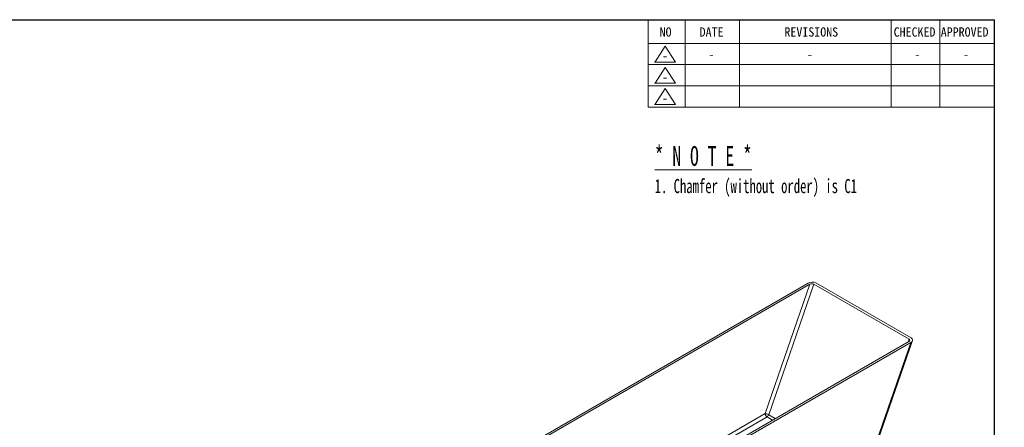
# Model space of a CAD drawing. Header units: millimetres. Extents: x 31 to 1284, y 4 to 863.
# Tile 5 of 5: x 672 to 1231, y 631 to 863. Entities that reach past the tile are written whole.
import ezdxf
from ezdxf.enums import TextEntityAlignment as Align

# ---------------------------------------------------------------- set-up
doc = ezdxf.new("R2010")
doc.units = ezdxf.units.MM
doc.header["$LTSCALE"] = 3
doc.layers.get('0').update_dxf_attribs({"lineweight": 15})
for name, color, linetype, lineweight in [('Sketch Geometry (ISO)', 7, 'Continuous', 25), ('Symbol (ISO)', 7, 'Continuous', 25), ('가시적 모서리(ISO)', 7, 'Continuous', 18), ('가시적으로 접하는 모서리(ISO)', 7, 'Continuous', 18)]:
    doc.layers.add(name, color=color, linetype=linetype, lineweight=lineweight)
doc.styles.add('HALGULFONT1_230', font='BatangChe.ttf')
doc.styles.add('HALGULFONT1_231', font='BatangChe.ttf')
doc.styles.add('HALGULFONT1_239', font='BatangChe.ttf')
doc.styles.add('SEMI_199', font='arial.ttf', dxfattribs={"width": 0.7})
doc.styles.add('Text Style149', font='BatangChe.ttf')
doc.styles.add('Text Style227', font='BatangChe.ttf')
doc.styles.add('Text Style243', font='BatangChe.ttf', dxfattribs={"width": 0.8})
doc.styles.add('Text Style278', font='BatangChe.ttf')
doc.styles.add('Text Style299', font='txt')
doc.styles.add('Text Style412', font='BatangChe.ttf')

# ---------------------------------------------------------------- blocks, each defined once
blk = doc.blocks.new('Title Blocks ISO')
for p, q in [((350, 264.7), (350, 281.23)), ((356.99, 264.7), (356.99, 281.23)), ((367.3, 264.7), (367.3, 281.23)), ((396.03, 281.23), (396.03, 264.7)), ((405.25, 281.23), (405.25, 264.7)), ((415.65, 276.73), (350, 276.73)), ((353.24, 276.21), (351.33, 273.24)), ((353.24, 276.21), (355.17, 273.21)), ((415.65, 272.72), (350, 272.72)), ((351.18, 273.21), (355.17, 273.21)), ((353.24, 272.2), (351.33, 269.23)), ((353.24, 272.2), (355.17, 269.2)), ((415.65, 268.71), (350, 268.71)), ((351.18, 269.2), (355.17, 269.2)), ((353.24, 268.19), (351.33, 265.22)), ((353.24, 268.19), (355.17, 265.19)), ((351.18, 265.19), (355.17, 265.19)), ((415.65, 264.7), (350, 264.7))]:
    blk.add_line(p, q)
at = {"layer": 'Sketch Geometry (ISO)'}
for p in [(17.2, 281.23), (415.65, 3.57)]:
    blk.add_line(p, (415.65, 281.23), dxfattribs=at)
at = {"style": 'HALGULFONT1_230'}
for s, p in [('NO', (352.17, 278.03)), ('DATE', (359.75, 278.03)), ('REVISIONS', (375.82, 278.03)), ('CHECKED', (396.52, 278.03)), ('APPROVED', (405.44, 278.03)), ('-', (352.62, 273.51)), ('-', (352.62, 269.5)), ('-', (352.62, 265.49))]:
    blk.add_text(s, height=1.75, dxfattribs=at).set_placement(p)
at = {"style": 'HALGULFONT1_231'}
for p in [(361.95, 274.69), (380.64, 274.69), (400.99, 274.69), (410.21, 274.69)]:
    blk.add_text('-', height=1.75, dxfattribs=at).set_placement(p, align=Align.MIDDLE_CENTER)
at = {"insert": (351.24, 257.3), "char_height": 3.75, "width": 78.1574, "attachment_point": 1, "line_spacing_factor": 0.996, "style": 'SEMI_199'}
blk.add_mtext('\\fArial|b0|i0;\\W0.69;{\\H3.7500;{}\\fBatangChe|b0|i0;\\W0.69;{\\H3.7500;\\L* N O T E *\\P}\\l\\fBatangChe|b0|i0;\\W0.69;{\\H2.6786;}\\fBatangChe|b0|i0;\\W0.69;{\\H2.6786;1. }\\fBatangChe|b0|i0;\\W0.69;{\\H2.6867;Chamfer (without order) is C1\\P}\\fBatangChe|b0|i0;\\W0.69;{\\H2.6786;            }}', dxfattribs=at)
for tag, height, style, p in [('TITLE', 2.79, 'Text Style278', (358.94, 44.42)), ('CATEGORY', 2, 'Text Style149', (372.42, 32.36))]:
    blk.add_attdef(tag, text='', height=height, dxfattribs=dict(style=style)).set_placement(p, align=Align.TOP_LEFT)
for tag, p, height, style in [('부품_번호_001', (372.08, 36.1), 1.99, 'Text Style412'), ('시트_수_001', (349.84, 7.16), 1.88, 'HALGULFONT1_239'), ('시트_번호_001', (360.34, 7.21), 1.88, 'HALGULFONT1_239')]:
    blk.add_attdef(tag, p, '', height=height, dxfattribs=dict(style=style))
at = {"style": 'Text Style243', "width": 0.8}
for tag, p in [('작성_날짜_001', (352.22, 16.27)), ('PROJECT_001', (379.49, 16.27))]:
    blk.add_attdef(tag, p, '', height=1.86, dxfattribs=at)
at = {"layer": 'Symbol (ISO)', "color": 7}
for tag, p, height, style in [('STOCK_NUMBER_001', (53.05, 251.47), 2.8, 'Text Style227'), ('STOCK_NUMBER_001', (278.26, 19.93), 2.5, 'Text Style299'), ('질량\\P3;_001', (325.39, 15.11), 2, 'Text Style149')]:
    blk.add_attdef(tag, p, '', height=height, dxfattribs=dict(at, style=style))
at = {"layer": 'Symbol (ISO)', "color": 7, "style": 'Text Style149'}
blk.add_attdef('재질', text='', height=2, dxfattribs=at).set_placement((295.49, 17.37), align=Align.TOP_LEFT)

msp = doc.modelspace()

# ---------------------------------------------------------------- linework, layer by layer
at = {"layer": '가시적 모서리(ISO)'}
for p, q in [((1119.844, 713.29), (967.148, 625.131)), ((968.208, 624.518), (1120.904, 712.678)), ((1123.151, 712.75), (1177.245, 681.519)), ((1178.43, 682.204), (1124.337, 713.435)), ((1177.119, 680.222), (1024.423, 592.063)), ((1025.484, 591.45), (1178.18, 679.61)), ((1153.438, 606.368), (1179.177, 680.671))]:
    msp.add_line(p, q, dxfattribs=at)
for centre, major_axis, start_param, end_param in [((1121.965, 712.065), (3.177, 0.303), 0.6754042, 2.2462005), ((1121.965, 712.065), (1.589, 0.151), 0.6754042, 2.2462005), ((1176.059, 680.834), (1.589, 0.151), 5.3877932, 6.9585895), ((1176.059, 680.834), (3.177, 0.303), 5.3877932, 6.9585895)]:
    msp.add_ellipse(centre, major_axis=major_axis, ratio=0.570287, start_param=start_param, end_param=end_param, dxfattribs=at)
at = {"layer": '가시적으로 접하는 모서리(ISO)'}
for p, q in [((1095.449, 639.193), (1120.904, 712.678)), ((1123.151, 712.75), (1097.458, 638.581)), ((1178.18, 679.61), (1152.724, 606.125)), ((1176.714, 679.988), (1177.245, 681.519)), ((1017.046, 593.927), (1095.449, 639.193)), ((1097.458, 638.581), (1101.226, 636.405)), ((1096.509, 637.356), (1019.167, 592.702)), ((1099.691, 635.519), (1096.509, 637.356))]:
    msp.add_line(p, q, dxfattribs=at)
for major_axis, ratio, start_param, end_param in [((-1.417, 0.491), 0.2581989, 4.0718667, 5.642663), ((-0.75, 1.299), 0.5773503, 0.7853982, 2.3561945), ((-0.75, -1.299), 0.5773503, 0.7853982, 1.8925469)]:
    msp.add_ellipse((1096.509, 638.581), major_axis=major_axis, ratio=ratio, start_param=start_param, end_param=end_param, dxfattribs=at)

# ---------------------------------------------------------------- block references
at = {"xscale": 3, "yscale": 3, "zscale": 3}
msp.add_blockref('Title Blocks ISO', (-21.046, 19.286), dxfattribs=at)

doc.saveas('drawing.dxf')
